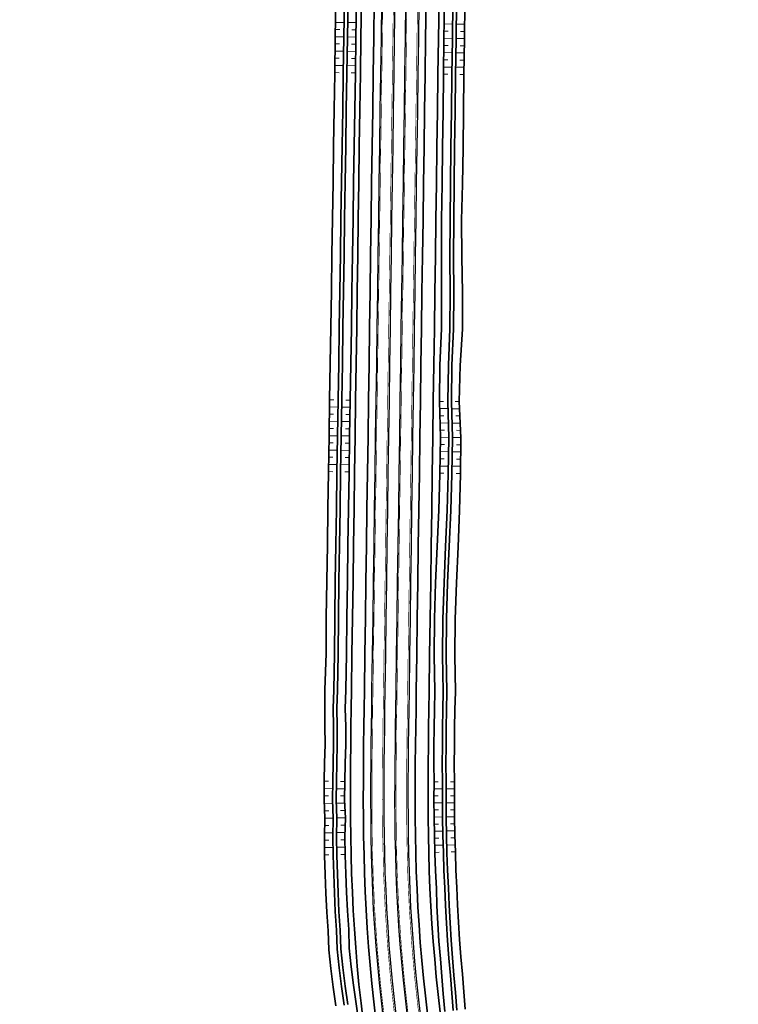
# Model space of a CAD drawing. Header units: metres. Extents: x 154839 to 161660, y 370737 to 378039.
# Tile 91 of 121: x 156468 to 156666, y 375231 to 375502. Entities that reach past the tile are written whole.
import ezdxf

# ---------------------------------------------------------------- set-up
doc = ezdxf.new("R2010")
doc.units = ezdxf.units.M
doc.linetypes.add('VW-3-3_STREEP', pattern=[6, 3, -3])
for name, color, linetype, lineweight in [('B-WE-GW-TALUDARCERING_WATER-G', 130, 'Continuous', 18), ('N-WE-GW-GRONDWERK_BERM-G', 100, 'Continuous', 35), ('N-WE-GW-WATERGANG-G', 130, 'Continuous', 35), ('N-WE-VH-VERHARDING_HALFVERHARDING_BERM-G', 252, 'Continuous', 35), ('N-WE-VH-VERHARDING_KANTVERHARDING-G', 210, 'Continuous', 30), ('N-WE-VW-MARKERING_LANGS_STREEP_33_015-G', 7, 'VW-3-3_STREEP', 35), ('N-WE-VW-MARKERING_LANGS_STREEP_DOORGETROKKEN_015-G', 7, 'Continuous', 35)]:
    doc.layers.add(name, color=color, linetype=linetype, lineweight=lineweight)

msp = doc.modelspace()

# ---------------------------------------------------------------- linework, layer by layer
at = {"layer": 'B-WE-GW-TALUDARCERING_WATER-G'}
for p, q in [((156554.93, 375501.68), (156557.28, 375501.64)), ((156560.61, 375501.59), (156558.28, 375501.63)), ((156584.85, 375501.24), (156587.19, 375501.21)), ((156590.51, 375501.16), (156588.19, 375501.2)), ((156554.87, 375497.72), (156557.21, 375497.68)), ((156554.9, 375499.7), (156556.07, 375499.68)), ((156560.55, 375497.63), (156558.21, 375497.67)), ((156560.58, 375499.61), (156559.41, 375499.63)), ((156584.83, 375499.26), (156585.99, 375499.25)), ((156590.48, 375499.18), (156589.32, 375499.2)), ((156554.84, 375495.74), (156556.01, 375495.72)), ((156560.52, 375495.65), (156559.35, 375495.67)), ((156584.78, 375495.3), (156585.94, 375495.29)), ((156584.8, 375497.28), (156587.13, 375497.25)), ((156590.45, 375497.2), (156588.13, 375497.24)), ((156590.43, 375495.22), (156589.27, 375495.24)), ((156554.81, 375493.76), (156557.15, 375493.72)), ((156560.49, 375493.67), (156558.15, 375493.71)), ((156584.75, 375493.32), (156587.08, 375493.29)), ((156590.4, 375493.24), (156588.08, 375493.28)), ((156554.74, 375489.8), (156557.09, 375489.76)), ((156554.78, 375491.78), (156555.95, 375491.76)), ((156560.42, 375489.71), (156558.09, 375489.75)), ((156560.45, 375491.69), (156559.29, 375491.71)), ((156584.72, 375491.34), (156585.89, 375491.33)), ((156590.38, 375491.26), (156589.22, 375491.28)), ((156554.71, 375487.82), (156555.89, 375487.8)), ((156560.39, 375487.73), (156559.23, 375487.75)), ((156584.67, 375487.38), (156585.84, 375487.37)), ((156584.7, 375489.36), (156587.03, 375489.33)), ((156590.35, 375489.28), (156588.03, 375489.32)), ((156590.33, 375487.3), (156589.17, 375487.32)), ((156553.3, 375397.63), (156554.47, 375397.61)), ((156558.98, 375397.55), (156557.81, 375397.56)), ((156583.53, 375397.19), (156584.7, 375397.18)), ((156588.95, 375397.12), (156587.91, 375397.13)), ((156553.27, 375395.65), (156555.61, 375395.61)), ((156558.95, 375395.57), (156556.61, 375395.6)), ((156583.59, 375395.21), (156585.92, 375395.18)), ((156589.05, 375395.14), (156586.92, 375395.17)), ((156553.2, 375391.69), (156555.55, 375391.65)), ((156553.24, 375393.67), (156554.41, 375393.65)), ((156558.92, 375393.59), (156557.75, 375393.6)), ((156583.64, 375393.23), (156584.81, 375393.22)), ((156589.16, 375393.16), (156588.07, 375393.17)), ((156553.17, 375389.71), (156554.35, 375389.69)), ((156558.88, 375391.61), (156556.55, 375391.64)), ((156558.85, 375389.63), (156557.69, 375389.64)), ((156583.7, 375391.25), (156586.04, 375391.22)), ((156583.76, 375389.27), (156584.93, 375389.26)), ((156589.26, 375391.18), (156587.04, 375391.2)), ((156589.36, 375389.2), (156588.23, 375389.21)), ((156553.14, 375387.73), (156555.49, 375387.7)), ((156558.82, 375387.65), (156556.49, 375387.68)), ((156583.82, 375387.29), (156586.15, 375387.26)), ((156589.46, 375387.22), (156587.15, 375387.24)), ((156553.08, 375383.77), (156555.43, 375383.74)), ((156553.11, 375385.75), (156554.28, 375385.73)), ((156558.76, 375383.69), (156556.43, 375383.72)), ((156558.79, 375385.67), (156557.62, 375385.68)), ((156583.79, 375385.31), (156584.95, 375385.29)), ((156589.45, 375385.23), (156588.28, 375385.25)), ((156553.05, 375381.79), (156554.22, 375381.77)), ((156558.73, 375381.71), (156557.56, 375381.72)), ((156583.72, 375381.35), (156584.88, 375381.33)), ((156583.75, 375383.33), (156586.08, 375383.3)), ((156589.42, 375383.25), (156587.08, 375383.28)), ((156589.4, 375381.27), (156588.23, 375381.29)), ((156553.02, 375379.81), (156555.36, 375379.78)), ((156558.7, 375379.73), (156556.36, 375379.76)), ((156583.68, 375379.37), (156586.01, 375379.34)), ((156589.38, 375379.29), (156587.01, 375379.32)), ((156552.99, 375377.83), (156554.16, 375377.81)), ((156558.67, 375377.75), (156557.5, 375377.76)), ((156583.64, 375377.39), (156584.81, 375377.37)), ((156589.36, 375377.31), (156588.17, 375377.32)), ((156551.83, 375292.46), (156553, 375292.45)), ((156557.51, 375292.43), (156556.34, 375292.44)), ((156582.07, 375292.33), (156583.24, 375292.32)), ((156587.73, 375292.31), (156586.56, 375292.31)), ((156551.85, 375290.43), (156554.18, 375290.42)), ((156557.48, 375290.42), (156555.18, 375290.42)), ((156582.06, 375290.38), (156584.39, 375290.38)), ((156587.73, 375290.37), (156585.39, 375290.38)), ((156551.88, 375288.4), (156553.03, 375288.4)), ((156551.9, 375286.37), (156554.18, 375286.38)), ((156557.45, 375286.39), (156555.18, 375286.38)), ((156557.45, 375288.41), (156556.31, 375288.4)), ((156582.05, 375288.44), (156583.21, 375288.44)), ((156582.06, 375286.49), (156584.39, 375286.5)), ((156587.74, 375286.51), (156585.39, 375286.5)), ((156587.73, 375288.44), (156586.56, 375288.44)), ((156551.92, 375284.34), (156553.05, 375284.35)), ((156557.47, 375284.38), (156556.33, 375284.37)), ((156582.09, 375284.55), (156583.26, 375284.55)), ((156587.74, 375284.58), (156586.58, 375284.58)), ((156551.94, 375282.31), (156554.2, 375282.33)), ((156557.49, 375282.36), (156555.2, 375282.34)), ((156582.13, 375282.6), (156584.46, 375282.62)), ((156582.16, 375280.65), (156583.33, 375280.67)), ((156587.75, 375282.65), (156585.46, 375282.63)), ((156587.78, 375280.72), (156586.64, 375280.71)), ((156551.93, 375280.28), (156553.07, 375280.29)), ((156551.93, 375278.25), (156554.22, 375278.29)), ((156557.53, 375278.34), (156555.23, 375278.3)), ((156557.51, 375280.35), (156556.36, 375280.34)), ((156582.2, 375278.71), (156584.53, 375278.74)), ((156587.82, 375278.79), (156585.53, 375278.76)), ((156551.92, 375276.22), (156553.08, 375276.24)), ((156557.55, 375276.32), (156556.39, 375276.3)), ((156582.23, 375276.76), (156583.4, 375276.78)), ((156587.87, 375276.86), (156586.71, 375276.84)), ((156551.91, 375274.19), (156554.25, 375274.24)), ((156557.57, 375274.31), (156555.25, 375274.26)), ((156557.59, 375272.29), (156556.42, 375272.27)), ((156582.27, 375274.82), (156584.6, 375274.86)), ((156582.3, 375272.87), (156583.47, 375272.9)), ((156587.91, 375274.93), (156585.6, 375274.89)), ((156587.95, 375273), (156586.79, 375272.98)), ((156551.91, 375272.16), (156553.08, 375272.19))]:
    msp.add_line(p, q, dxfattribs=at)
at = {"layer": 'N-WE-GW-GRONDWERK_BERM-G', "flags": 128}
for points in [[(156562.05, 375507.51), (156561.91, 375497.52), (156561.77, 375487.52), (156561.62, 375477.52), (156561.48, 375467.52), (156561.33, 375457.52), (156561.19, 375447.52), (156561.05, 375437.52), (156560.9, 375427.52), (156560.76, 375417.52), (156560.62, 375407.52), (156560.47, 375397.53), (156560.33, 375387.53), (156560.18, 375377.53), (156560.04, 375367.53), (156559.9, 375357.53), (156559.75, 375347.53), (156559.61, 375337.53), (156559.46, 375327.53), (156559.32, 375317.53), (156559.25, 375312.53), (156559.18, 375307.53), (156559.12, 375302.5), (156559.06, 375297.47), (156559.04, 375292.43), (156559.02, 375287.37), (156559.06, 375282.3), (156559.1, 375277.22), (156559.22, 375272.13), (156559.34, 375267.03), (156559.57, 375261.92), (156559.8, 375256.8), (156560.14, 375251.7), (156560.48, 375246.59), (156560.93, 375241.49), (156561.38, 375236.39), (156561.95, 375231.3), (156562.52, 375226.22)], [(156583.45, 375507.21), (156583.31, 375497.21), (156583.16, 375487.21), (156583.02, 375477.21), (156582.88, 375467.21), (156582.73, 375457.21), (156582.59, 375447.21), (156582.45, 375437.21), (156582.3, 375427.21), (156582.16, 375417.22), (156582.01, 375407.22), (156581.87, 375397.22), (156581.73, 375387.22), (156581.58, 375377.22), (156581.44, 375367.22), (156581.29, 375357.22), (156581.15, 375347.22), (156581.01, 375337.22), (156580.86, 375327.22), (156580.72, 375317.23), (156580.65, 375312.23), (156580.58, 375307.24), (156580.52, 375302.26), (156580.46, 375297.29), (156580.44, 375292.34), (156580.42, 375287.39), (156580.46, 375282.46), (156580.5, 375277.54), (156580.62, 375272.64), (156580.73, 375267.74), (156580.95, 375262.86), (156581.16, 375257.99), (156581.49, 375253.12), (156581.81, 375248.25), (156582.25, 375243.38), (156582.68, 375238.52), (156583.22, 375233.67), (156583.76, 375228.82)]]:
    msp.add_lwpolyline(points, dxfattribs=at)
at = {"layer": 'N-WE-GW-WATERGANG-G', "flags": 128}
for points in [[(156555.02, 375507.62), (156554.87, 375497.62), (156554.71, 375487.62), (156554.55, 375477.62), (156554.4, 375467.62), (156554.24, 375457.62), (156554.08, 375447.62), (156553.93, 375437.62), (156553.77, 375427.62), (156553.61, 375417.63), (156553.45, 375407.63), (156553.3, 375397.63), (156553.14, 375387.63), (156552.98, 375377.63), (156552.83, 375367.63), (156552.67, 375357.63), (156552.51, 375347.63), (156552.36, 375337.64), (156552.31, 375327.64), (156551.96, 375317.64), (156552.01, 375307.62), (156552.07, 375302.59), (156551.89, 375297.53), (156551.83, 375292.46), (156551.76, 375287.36), (156551.94, 375282.25), (156551.87, 375277.11), (156551.91, 375271.96), (156552.1, 375266.79), (156552.27, 375261.59), (156552.52, 375256.4), (156552.93, 375251.22), (156553.05, 375246.01), (156553.61, 375240.84), (156554.23, 375235.68), (156555.02, 375230.53)], [(156557.37, 375507.58), (156557.21, 375497.58), (156557.06, 375487.58), (156556.9, 375477.59), (156556.74, 375467.59), (156556.59, 375457.59), (156556.43, 375447.59), (156556.27, 375437.59), (156556.12, 375427.59), (156555.96, 375417.59), (156555.8, 375407.59), (156555.64, 375397.59), (156555.49, 375387.6), (156555.33, 375377.6), (156555.17, 375367.6), (156555.02, 375357.6), (156554.86, 375347.6), (156554.7, 375337.6), (156554.62, 375327.6), (156554.45, 375317.6), (156554.27, 375312.61), (156554.39, 375307.59), (156554.41, 375302.56), (156554.26, 375297.51), (156554.18, 375292.45), (156554.1, 375287.37), (156554.29, 375282.27), (156554.19, 375277.15), (156554.26, 375272.01), (156554.44, 375266.86), (156554.62, 375261.7), (156554.86, 375256.53), (156555.22, 375251.37), (156555.37, 375246.19), (156555.94, 375241.05), (156556.55, 375235.91), (156557.28, 375230.78)], [(156558.37, 375507.57), (156558.21, 375497.57), (156558.06, 375487.57), (156557.9, 375477.57), (156557.74, 375467.57), (156557.59, 375457.57), (156557.43, 375447.57), (156557.27, 375437.58), (156557.11, 375427.58), (156556.96, 375417.58), (156556.8, 375407.58), (156556.64, 375397.58), (156556.49, 375387.58), (156556.33, 375377.58), (156556.17, 375367.58), (156556.02, 375357.59), (156555.86, 375347.59), (156555.7, 375337.59), (156555.62, 375327.59), (156555.45, 375317.59), (156555.27, 375312.59), (156555.39, 375307.58), (156555.41, 375302.55), (156555.26, 375297.5), (156555.18, 375292.44), (156555.1, 375287.37), (156555.29, 375282.27), (156555.19, 375277.16), (156555.26, 375272.04), (156555.44, 375266.9), (156555.62, 375261.74), (156555.86, 375256.59), (156556.22, 375251.44), (156556.37, 375246.27), (156556.94, 375241.13), (156557.55, 375236.01), (156558.27, 375230.89)], [(156560.7, 375507.53), (156560.55, 375497.53), (156560.39, 375487.54), (156560.23, 375477.54), (156560.08, 375467.54), (156559.92, 375457.54), (156559.76, 375447.54), (156559.6, 375437.54), (156559.45, 375427.54), (156559.29, 375417.54), (156559.13, 375407.55), (156558.98, 375397.55), (156558.82, 375387.55), (156558.66, 375377.55), (156558.51, 375367.55), (156558.35, 375357.55), (156558.19, 375347.55), (156558.04, 375337.55), (156557.95, 375327.55), (156557.78, 375317.56), (156557.61, 375312.56), (156557.72, 375307.54), (156557.75, 375302.52), (156557.6, 375297.48), (156557.51, 375292.43), (156557.44, 375287.37), (156557.63, 375282.29), (156557.52, 375277.2), (156557.59, 375272.09), (156557.77, 375266.98), (156557.95, 375261.85), (156558.19, 375256.71), (156558.55, 375251.59), (156558.7, 375246.45), (156559.26, 375241.34), (156559.87, 375236.24), (156560.59, 375231.15), (156561.32, 375226.07)], [(156584.93, 375507.18), (156584.8, 375497.19), (156584.67, 375487.19), (156584.54, 375477.19), (156584.41, 375467.19), (156584.28, 375457.19), (156584.15, 375447.19), (156584.13, 375437.19), (156584.15, 375427.19), (156584.12, 375417.19), (156583.68, 375407.19), (156583.53, 375397.19), (156583.82, 375387.19), (156583.64, 375377.19), (156583.36, 375367.19), (156582.94, 375357.2), (156582.49, 375347.2), (156582.19, 375337.21), (156582.11, 375327.21), (156582.25, 375317.2), (156582.16, 375312.21), (156582.09, 375307.22), (156582.04, 375302.24), (156582, 375297.28), (156582.07, 375292.33), (156582.04, 375287.39), (156582.1, 375282.47), (156582.16, 375277.57), (156582.31, 375272.68), (156582.48, 375267.8), (156582.71, 375262.94), (156582.87, 375258.08), (156583.15, 375253.23), (156583.42, 375248.37), (156583.81, 375243.52), (156584.24, 375238.68), (156584.63, 375233.83), (156585.04, 375228.98)], [(156587.26, 375507.15), (156587.13, 375497.15), (156587, 375487.15), (156586.87, 375477.15), (156586.74, 375467.15), (156586.61, 375457.16), (156586.48, 375447.16), (156586.46, 375437.16), (156586.49, 375427.15), (156586.45, 375417.15), (156586.01, 375407.16), (156585.86, 375397.16), (156586.16, 375387.15), (156585.97, 375377.16), (156585.69, 375367.16), (156585.27, 375357.16), (156584.82, 375347.17), (156584.53, 375337.17), (156584.44, 375327.17), (156584.58, 375317.17), (156584.49, 375312.17), (156584.43, 375307.18), (156584.38, 375302.21), (156584.33, 375297.26), (156584.4, 375292.32), (156584.37, 375287.4), (156584.43, 375282.49), (156584.5, 375277.6), (156584.64, 375272.73), (156584.81, 375267.88), (156585.04, 375263.04), (156585.2, 375258.21), (156585.48, 375253.38), (156585.75, 375248.55), (156586.13, 375243.73), (156586.56, 375238.91), (156586.95, 375234.09), (156587.36, 375229.26)], [(156588.26, 375507.14), (156588.13, 375497.14), (156588, 375487.14), (156587.87, 375477.14), (156587.74, 375467.14), (156587.61, 375457.14), (156587.48, 375447.14), (156587.46, 375437.14), (156587.49, 375427.14), (156587.45, 375417.14), (156587.01, 375407.14), (156586.86, 375397.15), (156587.16, 375387.14), (156586.97, 375377.14), (156586.69, 375367.15), (156586.27, 375357.15), (156585.82, 375347.16), (156585.53, 375337.16), (156585.44, 375327.16), (156585.58, 375317.16), (156585.49, 375312.16), (156585.43, 375307.17), (156585.38, 375302.2), (156585.33, 375297.25), (156585.4, 375292.31), (156585.37, 375287.4), (156585.43, 375282.5), (156585.5, 375277.62), (156585.64, 375272.75), (156585.81, 375267.91), (156586.04, 375263.09), (156586.2, 375258.27), (156586.47, 375253.45), (156586.75, 375248.63), (156587.13, 375243.82), (156587.55, 375239.01), (156587.94, 375234.2), (156588.35, 375229.38)], [(156590.58, 375507.1), (156590.45, 375497.1), (156590.32, 375487.11), (156590.19, 375477.11), (156590.05, 375467.11), (156589.87, 375457.11), (156589.65, 375447.11), (156589.71, 375437.11), (156589.88, 375427.11), (156589.93, 375417.1), (156589.3, 375407.11), (156588.95, 375397.12), (156589.47, 375387.11), (156589.36, 375377.11), (156589.07, 375367.11), (156588.71, 375357.12), (156588.23, 375347.12), (156587.9, 375337.12), (156587.83, 375327.12), (156588.01, 375317.12), (156587.82, 375312.12), (156587.75, 375307.14), (156587.7, 375302.18), (156587.66, 375297.23), (156587.73, 375292.31), (156587.68, 375287.4), (156587.75, 375282.52), (156587.81, 375277.65), (156587.95, 375272.81), (156588.12, 375267.99), (156588.36, 375263.19), (156588.52, 375258.39), (156588.79, 375253.6), (156589.06, 375248.81), (156589.44, 375244.02), (156589.87, 375239.24), (156590.25, 375234.45), (156590.62, 375229.66)]]:
    msp.add_lwpolyline(points, dxfattribs=at)
at = {"layer": 'N-WE-GW-WATERGANG-G', "elevation": 0, "flags": 128}
for points in [[(156588.26, 375507.14), (156588.13, 375497.14), (156588, 375487.14), (156587.87, 375477.14), (156587.74, 375467.14), (156587.61, 375457.14), (156587.48, 375447.14), (156587.46, 375437.14), (156587.49, 375427.14), (156587.45, 375417.14), (156587.01, 375407.14), (156586.86, 375397.15), (156587.16, 375387.14), (156586.97, 375377.14), (156586.69, 375367.15), (156586.27, 375357.15), (156585.82, 375347.16), (156585.53, 375337.16), (156585.44, 375327.16), (156585.58, 375317.16), (156585.49, 375312.16), (156585.43, 375307.17), (156585.38, 375302.2), (156585.33, 375297.25), (156585.4, 375292.31), (156585.37, 375287.4), (156585.43, 375282.5), (156585.5, 375277.62), (156585.64, 375272.75), (156585.81, 375267.91), (156586.04, 375263.09), (156586.2, 375258.27), (156586.47, 375253.45), (156586.75, 375248.63), (156587.13, 375243.82), (156587.55, 375239.01), (156587.94, 375234.2), (156588.35, 375229.38)], [(156590.58, 375507.1), (156590.45, 375497.1), (156590.32, 375487.11), (156590.19, 375477.11), (156590.05, 375467.11), (156589.87, 375457.11), (156589.65, 375447.11), (156589.71, 375437.11), (156589.88, 375427.11), (156589.93, 375417.1), (156589.3, 375407.11), (156588.95, 375397.12), (156589.47, 375387.11), (156589.36, 375377.11), (156589.07, 375367.11), (156588.71, 375357.12), (156588.23, 375347.12), (156587.9, 375337.12), (156587.83, 375327.12), (156588.01, 375317.12), (156587.82, 375312.12), (156587.75, 375307.14), (156587.7, 375302.18), (156587.66, 375297.23), (156587.73, 375292.31), (156587.68, 375287.4), (156587.75, 375282.52), (156587.81, 375277.65), (156587.95, 375272.81), (156588.12, 375267.99), (156588.36, 375263.19), (156588.52, 375258.39), (156588.79, 375253.6), (156589.06, 375248.81), (156589.44, 375244.02), (156589.87, 375239.24), (156590.25, 375234.45), (156590.62, 375229.66)]]:
    msp.add_lwpolyline(points, dxfattribs=at)
at = {"layer": 'N-WE-VH-VERHARDING_HALFVERHARDING_BERM-G', "flags": 128}
for points in [[(156565.6, 375507.46), (156565.46, 375497.46), (156565.32, 375487.47), (156565.17, 375477.47), (156565.03, 375467.47), (156564.88, 375457.47), (156564.74, 375447.47), (156564.6, 375437.47), (156564.45, 375427.47), (156564.31, 375417.47), (156564.17, 375407.47), (156564.02, 375397.47), (156563.88, 375387.48), (156563.73, 375377.48), (156563.59, 375367.48), (156563.45, 375357.48), (156563.3, 375347.48), (156563.16, 375337.48), (156563.01, 375327.48), (156562.87, 375317.48), (156562.8, 375312.48), (156562.73, 375307.48), (156562.67, 375302.46), (156562.61, 375297.44), (156562.59, 375292.41), (156562.57, 375287.37), (156562.61, 375282.33), (156562.65, 375277.27), (156562.77, 375272.21), (156562.89, 375267.15), (156563.12, 375262.07), (156563.34, 375257), (156563.68, 375251.93), (156564.02, 375246.86), (156564.47, 375241.8), (156564.92, 375236.74), (156565.48, 375231.7), (156566.04, 375226.65)], [(156579.9, 375507.26), (156579.76, 375497.26), (156579.61, 375487.26), (156579.47, 375477.26), (156579.33, 375467.26), (156579.18, 375457.26), (156579.04, 375447.26), (156578.9, 375437.26), (156578.75, 375427.27), (156578.61, 375417.27), (156578.46, 375407.27), (156578.32, 375397.27), (156578.18, 375387.27), (156578.03, 375377.27), (156577.89, 375367.27), (156577.74, 375357.27), (156577.6, 375347.27), (156577.46, 375337.27), (156577.31, 375327.28), (156577.17, 375317.28), (156577.1, 375312.28), (156577.03, 375307.28), (156576.97, 375302.3), (156576.91, 375297.32), (156576.89, 375292.35), (156576.87, 375287.39), (156576.91, 375282.44), (156576.95, 375277.49), (156577.07, 375272.55), (156577.18, 375267.62), (156577.4, 375262.71), (156577.62, 375257.79), (156577.95, 375252.88), (156578.27, 375247.97), (156578.71, 375243.07), (156579.14, 375238.17), (156579.69, 375233.28), (156580.23, 375228.39)]]:
    msp.add_lwpolyline(points, dxfattribs=at)
at = {"layer": 'N-WE-VH-VERHARDING_KANTVERHARDING-G', "flags": 128}
for points in [[(156567.6, 375507.43), (156567.46, 375497.44), (156567.32, 375487.44), (156567.17, 375477.44), (156567.03, 375467.44), (156566.88, 375457.44), (156566.74, 375447.44), (156566.6, 375437.44), (156566.45, 375427.44), (156566.31, 375417.44), (156566.17, 375407.44), (156566.02, 375397.45), (156565.88, 375387.45), (156565.73, 375377.45), (156565.59, 375367.45), (156565.45, 375357.45), (156565.3, 375347.45), (156565.16, 375337.45), (156565.01, 375327.45), (156564.87, 375317.45), (156564.8, 375312.45), (156564.73, 375307.45), (156564.67, 375302.44), (156564.61, 375297.42), (156564.59, 375292.4), (156564.57, 375287.38), (156564.61, 375282.34), (156564.65, 375277.3), (156564.77, 375272.26), (156564.89, 375267.21), (156565.11, 375262.16), (156565.34, 375257.11), (156565.67, 375252.06), (156566.01, 375247.02), (156566.46, 375241.98), (156566.91, 375236.94), (156567.46, 375231.92), (156568.02, 375226.89)], [(156577.9, 375507.29), (156577.76, 375497.29), (156577.61, 375487.29), (156577.47, 375477.29), (156577.33, 375467.29), (156577.18, 375457.29), (156577.04, 375447.29), (156576.9, 375437.29), (156576.75, 375427.29), (156576.61, 375417.3), (156576.46, 375407.3), (156576.32, 375397.3), (156576.18, 375387.3), (156576.03, 375377.3), (156575.89, 375367.3), (156575.74, 375357.3), (156575.6, 375347.3), (156575.46, 375337.3), (156575.31, 375327.3), (156575.17, 375317.31), (156575.1, 375312.31), (156575.03, 375307.31), (156574.97, 375302.32), (156574.91, 375297.34), (156574.89, 375292.36), (156574.87, 375287.39), (156574.91, 375282.42), (156574.95, 375277.46), (156575.07, 375272.51), (156575.19, 375267.56), (156575.4, 375262.62), (156575.62, 375257.68), (156575.95, 375252.75), (156576.28, 375247.82), (156576.72, 375242.89), (156577.15, 375237.97), (156577.7, 375233.06), (156578.25, 375228.14)]]:
    msp.add_lwpolyline(points, dxfattribs=at)
at = {"layer": 'N-WE-VH-VERHARDING_KANTVERHARDING-G', "elevation": 0, "flags": 128}
for points in [[(156571.25, 375507.38), (156571.11, 375497.38), (156570.97, 375487.38), (156570.82, 375477.38), (156570.68, 375467.39), (156570.53, 375457.39), (156570.39, 375447.39), (156570.25, 375437.39), (156570.1, 375427.39), (156569.96, 375417.39), (156569.81, 375407.39), (156569.67, 375397.39), (156569.53, 375387.39), (156569.38, 375377.4), (156569.24, 375367.4), (156569.1, 375357.4), (156568.95, 375347.4), (156568.81, 375337.4), (156568.66, 375327.4), (156568.52, 375317.4), (156568.45, 375312.4), (156568.38, 375307.4), (156568.32, 375302.4), (156568.26, 375297.39), (156568.24, 375292.39), (156568.22, 375287.38), (156568.26, 375282.37), (156568.3, 375277.36), (156568.42, 375272.35), (156568.54, 375267.33), (156568.76, 375262.32), (156568.98, 375257.31), (156569.32, 375252.31), (156569.65, 375247.3), (156570.09, 375242.3), (156570.54, 375237.31), (156571.09, 375232.32), (156571.65, 375227.34)], [(156574.25, 375507.34), (156574.11, 375497.34), (156573.97, 375487.34), (156573.82, 375477.34), (156573.68, 375467.34), (156573.53, 375457.34), (156573.39, 375447.34), (156573.25, 375437.35), (156573.1, 375427.35), (156572.96, 375417.35), (156572.81, 375407.35), (156572.67, 375397.35), (156572.53, 375387.35), (156572.38, 375377.35), (156572.24, 375367.35), (156572.1, 375357.35), (156571.95, 375347.36), (156571.81, 375337.36), (156571.66, 375327.36), (156571.52, 375317.36), (156571.45, 375312.36), (156571.38, 375307.36), (156571.32, 375302.36), (156571.26, 375297.37), (156571.24, 375292.38), (156571.22, 375287.38), (156571.26, 375282.39), (156571.3, 375277.4), (156571.42, 375272.42), (156571.54, 375267.43), (156571.76, 375262.46), (156571.98, 375257.48), (156572.31, 375252.51), (156572.64, 375247.53), (156573.08, 375242.57), (156573.52, 375237.61), (156574.07, 375232.65), (156574.62, 375227.7)]]:
    msp.add_lwpolyline(points, dxfattribs=at)
at = {"layer": 'N-WE-VW-MARKERING_LANGS_STREEP_33_015-G', "const_width": 0.15, "flags": 128}
for points in [[(156476.67, 376250.5), (156480.8, 376241.39), (156484.92, 376232.28), (156489.05, 376223.17), (156493.17, 376214.06), (156497.29, 376204.95), (156501.42, 376195.84), (156505.54, 376186.73), (156509.67, 376177.62), (156513.79, 376168.51), (156515.85, 376163.95), (156517.91, 376159.4), (156519.97, 376154.83), (156522.03, 376150.27), (156524.07, 376145.69), (156526.11, 376141.11), (156528.12, 376136.52), (156530.14, 376131.92), (156532.11, 376127.3), (156534.08, 376122.67), (156536.01, 376118.03), (156537.93, 376113.38), (156539.79, 376108.7), (156541.65, 376104.01), (156543.43, 376099.3), (156545.21, 376094.59), (156546.92, 376089.85), (156548.62, 376085.1), (156550.25, 376080.33), (156551.87, 376075.56), (156553.42, 376070.77), (156554.97, 376065.97), (156556.43, 376061.15), (156557.9, 376056.32), (156559.28, 376051.48), (156560.67, 376046.63), (156561.97, 376041.77), (156563.28, 376036.9), (156564.5, 376032.01), (156565.72, 376027.12), (156566.86, 376022.21), (156568, 376017.3), (156569.06, 376012.37), (156570.12, 376007.45), (156571.1, 376002.5), (156572.08, 375997.56), (156572.97, 375992.6), (156573.87, 375987.64), (156574.68, 375982.67), (156575.49, 375977.69), (156576.22, 375972.7), (156576.95, 375967.72), (156577.59, 375962.72), (156578.24, 375957.72), (156578.8, 375952.71), (156579.36, 375947.71), (156579.84, 375942.69), (156580.32, 375937.67), (156580.71, 375932.65), (156581.11, 375927.62), (156581.42, 375922.59), (156581.73, 375917.56), (156581.96, 375912.53), (156582.19, 375907.49), (156582.33, 375902.46), (156582.48, 375897.43), (156582.56, 375892.4), (156582.64, 375887.37), (156582.66, 375882.35), (156582.69, 375877.32), (156582.67, 375872.31), (156582.65, 375867.29), (156582.6, 375862.28), (156582.55, 375857.27), (156582.48, 375852.26), (156582.42, 375847.26), (156582.27, 375837.26), (156582.13, 375827.26), (156581.99, 375817.26), (156581.84, 375807.26), (156581.7, 375797.26), (156581.56, 375787.26), (156581.41, 375777.26), (156581.27, 375767.26), (156581.12, 375757.27), (156580.98, 375747.27), (156580.84, 375737.27), (156580.69, 375727.27), (156580.55, 375717.27), (156580.4, 375707.27), (156580.26, 375697.27), (156580.12, 375687.27), (156579.97, 375677.27), (156579.83, 375667.27), (156579.69, 375657.28), (156579.54, 375647.28), (156579.4, 375637.28), (156579.25, 375627.28), (156579.11, 375617.28), (156578.97, 375607.28), (156578.82, 375597.28), (156578.68, 375587.28), (156578.53, 375577.28), (156578.39, 375567.29), (156578.25, 375557.29), (156578.1, 375547.29), (156577.96, 375537.29), (156577.82, 375527.29), (156577.67, 375517.29), (156577.53, 375507.29), (156577.38, 375497.29), (156577.24, 375487.29), (156577.1, 375477.29), (156576.95, 375467.3), (156576.81, 375457.3), (156576.66, 375447.3), (156576.52, 375437.3), (156576.38, 375427.3), (156576.23, 375417.3), (156576.09, 375407.3), (156575.95, 375397.3), (156575.8, 375387.3), (156575.66, 375377.3), (156575.51, 375367.31), (156575.37, 375357.31), (156575.23, 375347.31), (156575.08, 375337.31), (156574.94, 375327.31), (156574.79, 375317.31), (156574.72, 375312.31), (156574.65, 375307.32), (156574.6, 375302.33), (156574.54, 375297.34), (156574.52, 375292.36), (156574.5, 375287.39), (156574.54, 375282.42), (156574.58, 375277.45), (156574.69, 375272.5), (156574.81, 375267.54), (156575.03, 375262.6), (156575.25, 375257.66), (156575.58, 375252.72), (156575.91, 375247.79), (156576.34, 375242.86), (156576.78, 375237.93), (156577.33, 375233.02), (156577.88, 375228.1), (156578.53, 375223.2), (156579.19, 375218.29), (156579.95, 375213.41), (156580.72, 375208.52), (156581.59, 375203.65), (156582.47, 375198.78), (156583.45, 375193.93), (156584.43, 375189.08), (156585.52, 375184.26), (156586.61, 375179.43), (156587.8, 375174.63), (156589, 375169.83), (156590.3, 375165.06), (156591.6, 375160.29), (156593.01, 375155.55), (156594.42, 375150.8), (156595.91, 375146.08), (156597.45, 375141.38), (156599.04, 375136.7), (156600.68, 375132.03), (156602.38, 375127.39), (156604.12, 375122.76), (156605.92, 375118.15), (156607.77, 375113.56), (156609.67, 375108.99), (156611.62, 375104.45), (156613.62, 375099.92), (156615.67, 375095.42), (156617.77, 375090.94), (156619.92, 375086.49), (156622.12, 375082.06), (156624.37, 375077.65), (156626.67, 375073.27), (156629.02, 375068.92), (156631.41, 375064.59), (156633.85, 375060.28), (156636.35, 375056.01), (156638.88, 375051.76), (156641.47, 375047.55), (156644.1, 375043.36), (156646.78, 375039.2), (156649.5, 375035.07), (156652.27, 375030.97), (156655.08, 375026.9), (156657.94, 375022.86), (156660.85, 375018.86), (156663.8, 375014.89), (156665.83, 375012.24)], [(156467.97, 376246.56), (156472.1, 376237.45), (156476.22, 376228.34), (156480.35, 376219.23), (156484.47, 376210.12), (156488.59, 376201.01), (156492.72, 376191.9), (156496.84, 376182.79), (156500.97, 376173.68), (156505.09, 376164.57), (156507.15, 376160.02), (156509.21, 376155.46), (156511.26, 376150.91), (156513.32, 376146.36), (156515.35, 376141.8), (156517.38, 376137.25), (156519.38, 376132.68), (156521.37, 376128.12), (156523.33, 376123.55), (156525.28, 376118.97), (156527.18, 376114.38), (156529.08, 376109.79), (156530.91, 376105.17), (156532.74, 376100.56), (156534.5, 376095.92), (156536.25, 376091.28), (156537.93, 376086.61), (156539.61, 376081.95), (156541.21, 376077.25), (156542.81, 376072.56), (156544.33, 376067.84), (156545.85, 376063.11), (156547.29, 376058.37), (156548.74, 376053.62), (156550.1, 376048.85), (156551.46, 376044.09), (156552.75, 376039.29), (156554.03, 376034.5), (156555.23, 376029.69), (156556.44, 376024.88), (156557.56, 376020.05), (156558.68, 376015.22), (156559.73, 376010.37), (156560.77, 376005.52), (156561.73, 376000.65), (156562.69, 375995.79), (156563.57, 375990.9), (156564.45, 375986.02), (156565.25, 375981.13), (156566.05, 375976.23), (156566.77, 375971.32), (156567.49, 375966.42), (156568.12, 375961.5), (156568.76, 375956.58), (156569.31, 375951.65), (156569.86, 375946.72), (156570.33, 375941.78), (156570.8, 375936.84), (156571.19, 375931.9), (156571.58, 375926.95), (156571.89, 375922), (156572.19, 375917.05), (156572.42, 375912.1), (156572.64, 375907.14), (156572.79, 375902.18), (156572.93, 375897.22), (156573.01, 375892.25), (156573.09, 375887.28), (156573.11, 375882.3), (156573.14, 375877.32), (156573.12, 375872.34), (156573.1, 375867.36), (156573.05, 375862.37), (156573, 375857.38), (156572.94, 375852.39), (156572.87, 375847.39), (156572.73, 375837.39), (156572.58, 375827.4), (156572.44, 375817.4), (156572.29, 375807.4), (156572.15, 375797.4), (156572.01, 375787.4), (156571.86, 375777.4), (156571.72, 375767.4), (156571.57, 375757.4), (156571.43, 375747.4), (156571.29, 375737.4), (156571.14, 375727.41), (156571, 375717.41), (156570.86, 375707.41), (156570.71, 375697.41), (156570.57, 375687.41), (156570.42, 375677.41), (156570.28, 375667.41), (156570.14, 375657.41), (156569.99, 375647.41), (156569.85, 375637.42), (156569.7, 375627.42), (156569.56, 375617.42), (156569.42, 375607.42), (156569.27, 375597.42), (156569.13, 375587.42), (156568.99, 375577.42), (156568.84, 375567.42), (156568.7, 375557.42), (156568.55, 375547.42), (156568.41, 375537.43), (156568.27, 375527.43), (156568.12, 375517.43), (156567.98, 375507.43), (156567.83, 375497.43), (156567.69, 375487.43), (156567.55, 375477.43), (156567.4, 375467.43), (156567.26, 375457.43), (156567.12, 375447.43), (156566.97, 375437.44), (156566.83, 375427.44), (156566.68, 375417.44), (156566.54, 375407.44), (156566.4, 375397.44), (156566.25, 375387.44), (156566.11, 375377.44), (156565.96, 375367.44), (156565.82, 375357.44), (156565.68, 375347.45), (156565.53, 375337.45), (156565.39, 375327.45), (156565.25, 375317.45), (156565.17, 375312.45), (156565.1, 375307.45), (156565.05, 375302.44), (156564.99, 375297.42), (156564.97, 375292.4), (156564.95, 375287.38), (156564.99, 375282.35), (156565.03, 375277.31), (156565.15, 375272.27), (156565.27, 375267.23), (156565.49, 375262.18), (156565.71, 375257.13), (156566.05, 375252.09), (156566.38, 375247.05), (156566.83, 375242.01), (156567.28, 375236.98), (156567.84, 375231.96), (156568.4, 375226.94), (156569.07, 375221.93), (156569.74, 375216.92), (156570.52, 375211.93), (156571.3, 375206.94), (156572.19, 375201.96), (156573.09, 375196.99), (156574.09, 375192.04), (156575.09, 375187.08), (156576.2, 375182.16), (156577.32, 375177.23), (156578.54, 375172.32), (156579.76, 375167.42), (156581.09, 375162.55), (156582.42, 375157.67), (156583.86, 375152.83), (156585.3, 375147.98), (156586.81, 375143.16), (156588.39, 375138.36), (156590.01, 375133.58), (156591.69, 375128.81), (156593.42, 375124.06), (156595.21, 375119.34), (156597.04, 375114.63), (156598.93, 375109.94), (156600.87, 375105.28), (156602.87, 375100.63), (156604.91, 375096.01), (156607, 375091.41), (156609.15, 375086.84), (156611.35, 375082.29), (156613.59, 375077.76), (156615.89, 375073.26), (156618.24, 375068.79), (156620.64, 375064.34), (156623.08, 375059.92), (156625.58, 375055.52), (156628.12, 375051.16), (156630.71, 375046.82), (156633.35, 375042.51), (156636.04, 375038.23), (156638.78, 375033.98), (156641.56, 375029.77), (156644.39, 375025.58), (156647.26, 375021.42), (156650.18, 375017.3), (156653.15, 375013.21), (156656.16, 375009.15), (156656.75, 375008.39)]]:
    msp.add_lwpolyline(points, dxfattribs=at)
at = {"layer": 'N-WE-VW-MARKERING_LANGS_STREEP_DOORGETROKKEN_015-G', "const_width": 0.15, "flags": 128}
for points in [[(156570.88, 375507.39), (156570.73, 375497.39), (156570.59, 375487.39), (156570.45, 375477.39), (156570.3, 375467.39), (156570.16, 375457.39), (156570.02, 375447.39), (156569.87, 375437.39), (156569.73, 375427.4), (156569.58, 375417.4), (156569.44, 375407.4), (156569.3, 375397.4), (156569.15, 375387.4), (156569.01, 375377.4), (156568.86, 375367.4), (156568.72, 375357.4), (156568.58, 375347.4), (156568.43, 375337.4), (156568.29, 375327.41), (156568.15, 375317.41), (156568.07, 375312.41), (156568, 375307.41), (156567.95, 375302.4), (156567.89, 375297.4), (156567.87, 375292.39), (156567.85, 375287.38), (156567.89, 375282.37), (156567.93, 375277.35), (156568.05, 375272.34), (156568.16, 375267.32), (156568.39, 375262.31), (156568.61, 375257.29), (156568.94, 375252.28), (156569.27, 375247.27), (156569.72, 375242.27), (156570.16, 375237.27), (156570.72, 375232.28), (156571.27, 375227.29)], [(156574.63, 375507.33), (156574.48, 375497.33), (156574.34, 375487.34), (156574.2, 375477.34), (156574.05, 375467.34), (156573.91, 375457.34), (156573.76, 375447.34), (156573.62, 375437.34), (156573.48, 375427.34), (156573.33, 375417.34), (156573.19, 375407.34), (156573.05, 375397.34), (156572.9, 375387.35), (156572.76, 375377.35), (156572.61, 375367.35), (156572.47, 375357.35), (156572.33, 375347.35), (156572.18, 375337.35), (156572.04, 375327.35), (156571.89, 375317.35), (156571.82, 375312.35), (156571.75, 375307.36), (156571.7, 375302.36), (156571.64, 375297.37), (156571.62, 375292.37), (156571.6, 375287.38), (156571.64, 375282.4), (156571.68, 375277.41), (156571.79, 375272.43), (156571.91, 375267.45), (156572.13, 375262.47), (156572.35, 375257.5), (156572.68, 375252.53), (156573.01, 375247.56), (156573.45, 375242.6), (156573.9, 375237.64), (156574.45, 375232.69), (156575, 375227.75)]]:
    msp.add_lwpolyline(points, dxfattribs=at)

doc.saveas('drawing.dxf')
